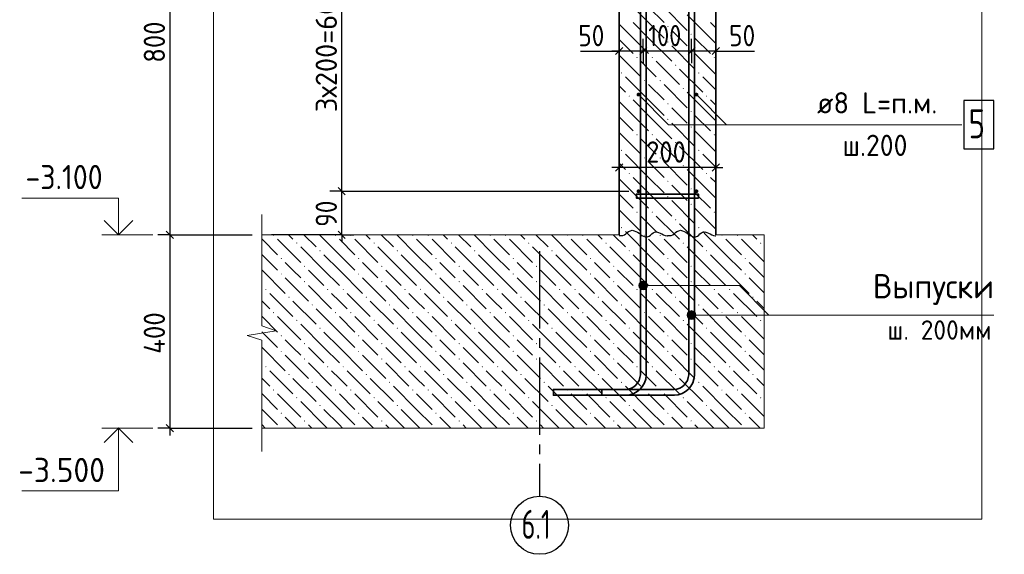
# Model space of a CAD drawing. Header units: millimetres. Extents: x 0 to 59400, y 0 to 42000.
# Tile 16 of 31: x 28270 to 38459, y 16965 to 22495. Entities that reach past the tile are written whole.
import ezdxf

# ---------------------------------------------------------------- set-up
doc = ezdxf.new("R2010")
doc.units = ezdxf.units.MM
doc.linetypes.add('______5', pattern=[1100, 800, -100, 100, -100])
for name, color, linetype, lineweight in [('Standard', 7, 'Continuous', 25), ('Выпуски арматуры Г-обр.', 52, 'Continuous', 25), ('ЖБ Стена верхний уровень', 7, 'Continuous', 35), ('Позиционная метка диаметр_ шаг', 7, 'Continuous', 13), ('Позиционная метка линия выноска', 7, 'Continuous', 13), ('Примечания', 7, 'Continuous', 13), ('Стена фоновая арматура У1', 7, 'Continuous', 18), ('Стена фоновая затяжка С-обр.', 52, 'Continuous', 25), ('Фоновоя арматура Х1', 52, 'Continuous', 25)]:
    doc.layers.add(name, color=color, linetype=linetype, lineweight=lineweight)
doc.layers.add('Оси', color=7, linetype='______5')
doc.layers.add('Размерная выноска', color=7, linetype='Continuous')
doc.styles.add('ISOCPEUR', font='txt')

msp = doc.modelspace()

# ---------------------------------------------------------------- hatches: boundary and pattern name
at = {"layer": 'ЖБ Стена верхний уровень', "linetype": 'Continuous', "lineweight": 18, "transparency": 33554687}
for points in [[(34971, 22424), (34978, 22431), (34984, 22424), (34978, 22418)], [(35211, 22344), (35218, 22351), (35224, 22344), (35218, 22338)], [(34971, 22264), (34978, 22271), (34984, 22264), (34978, 22258)], [(34651, 22104), (34658, 22111), (34664, 22104), (34658, 22098)], [(34811, 22104), (34818, 22111), (34824, 22104), (34818, 22098)], [(35211, 22184), (35218, 22191), (35224, 22184), (35218, 22178)], [(35451, 22104), (35458, 22111), (35464, 22104), (35458, 22098)], [(35051, 22024), (35058, 22031), (35064, 22024), (35058, 22018)], [(34491, 21944), (34498, 21951), (34504, 21944), (34498, 21938)], [(35291, 21944), (35298, 21951), (35304, 21944), (35298, 21938)], [(34731, 21864), (34738, 21871), (34744, 21864), (34738, 21858)], [(34891, 21864), (34898, 21871), (34904, 21864), (34898, 21858)], [(34571, 21704), (34578, 21711), (34584, 21704), (34578, 21698)], [(35131, 21784), (35138, 21791), (35144, 21784), (35138, 21778)], [(35371, 21704), (35378, 21711), (35384, 21704), (35378, 21698)], [(34971, 21624), (34978, 21631), (34984, 21624), (34978, 21618)], [(35211, 21544), (35218, 21551), (35224, 21544), (35218, 21538)], [(34971, 21464), (34978, 21471), (34984, 21464), (34978, 21458)], [(34651, 21304), (34658, 21311), (34664, 21304), (34658, 21298)], [(34811, 21304), (34818, 21311), (34824, 21304), (34818, 21298)], [(35211, 21384), (35218, 21391), (35224, 21384), (35218, 21378)], [(35451, 21304), (35458, 21311), (35464, 21304), (35458, 21298)], [(35051, 21224), (35058, 21231), (35064, 21224), (35058, 21218)], [(34491, 21144), (34498, 21151), (34504, 21144), (34498, 21138)], [(35291, 21144), (35298, 21151), (35304, 21144), (35298, 21138)], [(34731, 21064), (34738, 21071), (34744, 21064), (34738, 21058)], [(34891, 21064), (34898, 21071), (34904, 21064), (34898, 21058)], [(35131, 20984), (35138, 20991), (35144, 20984), (35138, 20978)], [(34571, 20904), (34578, 20911), (34584, 20904), (34578, 20898)], [(35371, 20904), (35378, 20911), (35384, 20904), (35378, 20898)], [(34971, 20824), (34978, 20831), (34984, 20824), (34978, 20818)], [(35211, 20744), (35218, 20751), (35224, 20744), (35218, 20738)], [(34971, 20664), (34978, 20671), (34984, 20664), (34978, 20658)], [(35211, 20584), (35218, 20591), (35224, 20584), (35218, 20578)], [(34651, 20504), (34658, 20511), (34664, 20504), (34658, 20498)], [(34811, 20504), (34818, 20511), (34824, 20504), (34818, 20498)], [(35451, 20504), (35458, 20511), (35464, 20504), (35458, 20498)], [(35051, 20424), (35058, 20431), (35064, 20424), (35058, 20418)], [(34491, 20344), (34498, 20351), (34504, 20344), (34498, 20338)], [(35291, 20344), (35298, 20351), (35304, 20344), (35298, 20338)], [(34737, 20270), (34738, 20271), (34739, 20270)], [(34897, 20270), (34898, 20271), (34899, 20270)]]:
    msp.add_hatch(color=7, dxfattribs=at).paths.add_polyline_path(points, flags=16)
at = {"layer": 'Позиционная метка линия выноска', "linetype": 'Continuous', "lineweight": 13, "transparency": 33554687}
for points in [[(34684, 19723), (34684, 19768), (34678, 19746)], [(34684, 19768), (34701, 19707), (34701, 19784)], [(34684, 19768), (34684, 19723), (34701, 19707)], [(34701, 19784), (34723, 19701), (34723, 19791)], [(34701, 19784), (34701, 19707), (34723, 19701)], [(34723, 19791), (34723, 19701), (34746, 19707)], [(34723, 19791), (34746, 19707), (34746, 19784)], [(34746, 19784), (34746, 19707), (34762, 19723)], [(34746, 19784), (34762, 19723), (34762, 19768)], [(34762, 19768), (34762, 19723), (34768, 19746)], [(35184, 19418), (35184, 19463), (35178, 19440)], [(35184, 19463), (35201, 19401), (35201, 19479)], [(35184, 19463), (35184, 19418), (35201, 19401)], [(35201, 19479), (35223, 19395), (35223, 19485)], [(35201, 19479), (35201, 19401), (35223, 19395)], [(35223, 19485), (35223, 19395), (35246, 19401)], [(35223, 19485), (35246, 19401), (35246, 19479)], [(35246, 19479), (35246, 19401), (35262, 19418)], [(35246, 19479), (35262, 19418), (35262, 19463)], [(35262, 19463), (35262, 19418), (35268, 19440)]]:
    msp.add_hatch(color=7, dxfattribs=at).paths.add_polyline_path(points)
at = {"layer": 'Стена фоновая арматура У1', "linetype": 'Continuous', "lineweight": 13, "transparency": 33554687}
for points in [[(34693, 21720), (34692, 21728), (34687, 21734), (34681, 21738), (34673, 21740), (34665, 21738), (34659, 21734), (34655, 21728), (34653, 21720), (34655, 21712), (34659, 21706), (34665, 21702), (34673, 21700), (34681, 21702), (34687, 21706), (34692, 21712)], [(35293, 21720), (35292, 21728), (35287, 21734), (35281, 21738), (35273, 21740), (35265, 21738), (35259, 21734), (35255, 21728), (35253, 21720), (35255, 21712), (35259, 21706), (35265, 21702), (35273, 21700), (35281, 21702), (35287, 21706), (35292, 21712)], [(34693, 20720), (34692, 20728), (34687, 20734), (34681, 20738), (34673, 20740), (34665, 20738), (34659, 20734), (34655, 20728), (34653, 20720), (34655, 20712), (34659, 20706), (34665, 20702), (34673, 20700), (34681, 20702), (34687, 20706), (34692, 20712)], [(35293, 20720), (35292, 20728), (35287, 20734), (35281, 20738), (35273, 20740), (35265, 20738), (35259, 20734), (35255, 20728), (35253, 20720), (35255, 20712), (35259, 20706), (35265, 20702), (35273, 20700), (35281, 20702), (35287, 20706), (35292, 20712)]]:
    msp.add_hatch(color=7, dxfattribs=at).paths.add_polyline_path(points)
at = {"layer": 'Фоновоя арматура Х1', "linetype": 'Continuous', "lineweight": 18, "transparency": 33554687}
for points in [[(30891, 20264), (30897, 20270), (30899, 20270), (30904, 20264), (30898, 20258)], [(31131, 20184), (31138, 20191), (31144, 20184), (31138, 20178)], [(31531, 20264), (31537, 20270), (31539, 20270), (31544, 20264), (31538, 20258)], [(31691, 20264), (31697, 20270), (31699, 20270), (31704, 20264), (31698, 20258)], [(31931, 20184), (31938, 20191), (31944, 20184), (31938, 20178)], [(32331, 20264), (32337, 20270), (32339, 20270), (32344, 20264), (32338, 20258)], [(32491, 20264), (32497, 20270), (32499, 20270), (32504, 20264), (32498, 20258)], [(32731, 20184), (32738, 20191), (32744, 20184), (32738, 20178)], [(33131, 20264), (33137, 20270), (33139, 20270), (33144, 20264), (33138, 20258)], [(33291, 20264), (33297, 20270), (33299, 20270), (33304, 20264), (33298, 20258)], [(33531, 20184), (33538, 20191), (33544, 20184), (33538, 20178)], [(33931, 20264), (33937, 20270), (33939, 20270), (33944, 20264), (33938, 20258)], [(34091, 20264), (34097, 20270), (34099, 20270), (34104, 20264), (34098, 20258)], [(34331, 20184), (34338, 20191), (34344, 20184), (34338, 20178)], [(34731, 20264), (34737, 20270), (34739, 20270), (34744, 20264), (34738, 20258)], [(34891, 20264), (34897, 20270), (34899, 20270), (34904, 20264), (34898, 20258)], [(35131, 20184), (35138, 20191), (35144, 20184), (35138, 20178)], [(35531, 20264), (35537, 20270), (35539, 20270), (35544, 20264), (35538, 20258)], [(35691, 20264), (35697, 20270), (35699, 20270), (35704, 20264), (35698, 20258)], [(35931, 20184), (35938, 20191), (35944, 20184), (35938, 20178)], [(31371, 20104), (31378, 20111), (31384, 20104), (31378, 20098)], [(32171, 20104), (32178, 20111), (32184, 20104), (32178, 20098)], [(32971, 20104), (32978, 20111), (32984, 20104), (32978, 20098)], [(33771, 20104), (33778, 20111), (33784, 20104), (33778, 20098)], [(34571, 20104), (34578, 20111), (34584, 20104), (34578, 20098)], [(35371, 20104), (35378, 20111), (35384, 20104), (35378, 20098)], [(30971, 20024), (30978, 20031), (30984, 20024), (30978, 20018)], [(31771, 20024), (31778, 20031), (31784, 20024), (31778, 20018)], [(32571, 20024), (32578, 20031), (32584, 20024), (32578, 20018)], [(33371, 20024), (33378, 20031), (33384, 20024), (33378, 20018)], [(34171, 20024), (34178, 20031), (34184, 20024), (34178, 20018)], [(34971, 20024), (34978, 20031), (34984, 20024), (34978, 20018)], [(35771, 20024), (35778, 20031), (35784, 20024), (35778, 20018)], [(30971, 19864), (30978, 19871), (30984, 19864), (30978, 19858)], [(31211, 19944), (31218, 19951), (31224, 19944), (31218, 19938)], [(31771, 19864), (31778, 19871), (31784, 19864), (31778, 19858)], [(32011, 19944), (32018, 19951), (32024, 19944), (32018, 19938)], [(32571, 19864), (32578, 19871), (32584, 19864), (32578, 19858)], [(32811, 19944), (32818, 19951), (32824, 19944), (32818, 19938)], [(33371, 19864), (33378, 19871), (33384, 19864), (33378, 19858)], [(33611, 19944), (33618, 19951), (33624, 19944), (33618, 19938)], [(34171, 19864), (34178, 19871), (34184, 19864), (34178, 19858)], [(34411, 19944), (34418, 19951), (34424, 19944), (34418, 19938)], [(34971, 19864), (34978, 19871), (34984, 19864), (34978, 19858)], [(35211, 19944), (35218, 19951), (35224, 19944), (35218, 19938)], [(35771, 19864), (35778, 19871), (35784, 19864), (35778, 19858)], [(31211, 19784), (31218, 19791), (31224, 19784), (31218, 19778)], [(32011, 19784), (32018, 19791), (32024, 19784), (32018, 19778)], [(32811, 19784), (32818, 19791), (32824, 19784), (32818, 19778)], [(33611, 19784), (33618, 19791), (33624, 19784), (33618, 19778)], [(34411, 19784), (34418, 19791), (34424, 19784), (34418, 19778)], [(35211, 19784), (35218, 19791), (35224, 19784), (35218, 19778)], [(30811, 19704), (30818, 19711), (30824, 19704), (30818, 19698)], [(31451, 19704), (31458, 19711), (31464, 19704), (31458, 19698)], [(31611, 19704), (31618, 19711), (31624, 19704), (31618, 19698)], [(32251, 19704), (32258, 19711), (32264, 19704), (32258, 19698)], [(32411, 19704), (32418, 19711), (32424, 19704), (32418, 19698)], [(33051, 19704), (33058, 19711), (33064, 19704), (33058, 19698)], [(33211, 19704), (33218, 19711), (33224, 19704), (33218, 19698)], [(33851, 19704), (33858, 19711), (33864, 19704), (33858, 19698)], [(34011, 19704), (34018, 19711), (34024, 19704), (34018, 19698)], [(34651, 19704), (34658, 19711), (34664, 19704), (34658, 19698)], [(34811, 19704), (34818, 19711), (34824, 19704), (34818, 19698)], [(35451, 19704), (35458, 19711), (35464, 19704), (35458, 19698)], [(35611, 19704), (35618, 19711), (35624, 19704), (35618, 19698)], [(31051, 19624), (31058, 19631), (31064, 19624), (31058, 19618)], [(31851, 19624), (31858, 19631), (31864, 19624), (31858, 19618)], [(32651, 19624), (32658, 19631), (32664, 19624), (32658, 19618)], [(33451, 19624), (33458, 19631), (33464, 19624), (33458, 19618)], [(34251, 19624), (34258, 19631), (34264, 19624), (34258, 19618)], [(35051, 19624), (35058, 19631), (35064, 19624), (35058, 19618)], [(35851, 19624), (35858, 19631), (35864, 19624), (35858, 19618)], [(30891, 19464), (30898, 19471), (30904, 19464), (30898, 19458)], [(31291, 19544), (31298, 19551), (31304, 19544), (31298, 19538)], [(31531, 19464), (31538, 19471), (31544, 19464), (31538, 19458)], [(31691, 19464), (31698, 19471), (31704, 19464), (31698, 19458)], [(32091, 19544), (32098, 19551), (32104, 19544), (32098, 19538)], [(32331, 19464), (32338, 19471), (32344, 19464), (32338, 19458)], [(32491, 19464), (32498, 19471), (32504, 19464), (32498, 19458)], [(32891, 19544), (32898, 19551), (32904, 19544), (32898, 19538)], [(33131, 19464), (33138, 19471), (33144, 19464), (33138, 19458)], [(33291, 19464), (33298, 19471), (33304, 19464), (33298, 19458)], [(33691, 19544), (33698, 19551), (33704, 19544), (33698, 19538)], [(33931, 19464), (33938, 19471), (33944, 19464), (33938, 19458)], [(34091, 19464), (34098, 19471), (34104, 19464), (34098, 19458)], [(34491, 19544), (34498, 19551), (34504, 19544), (34498, 19538)], [(34731, 19464), (34738, 19471), (34744, 19464), (34738, 19458)], [(34891, 19464), (34898, 19471), (34904, 19464), (34898, 19458)], [(35291, 19544), (35298, 19551), (35304, 19544), (35298, 19538)], [(35531, 19464), (35538, 19471), (35544, 19464), (35538, 19458)], [(35691, 19464), (35698, 19471), (35704, 19464), (35698, 19458)], [(31131, 19384), (31138, 19391), (31144, 19384), (31138, 19378)], [(31931, 19384), (31938, 19391), (31944, 19384), (31938, 19378)], [(32731, 19384), (32738, 19391), (32744, 19384), (32738, 19378)], [(33531, 19384), (33538, 19391), (33544, 19384), (33538, 19378)], [(34331, 19384), (34338, 19391), (34344, 19384), (34338, 19378)], [(35131, 19384), (35138, 19391), (35144, 19384), (35138, 19378)], [(35931, 19384), (35938, 19391), (35944, 19384), (35938, 19378)], [(31371, 19304), (31378, 19311), (31384, 19304), (31378, 19298)], [(32171, 19304), (32178, 19311), (32184, 19304), (32178, 19298)], [(32971, 19304), (32978, 19311), (32984, 19304), (32978, 19298)], [(33771, 19304), (33778, 19311), (33784, 19304), (33778, 19298)], [(34571, 19304), (34578, 19311), (34584, 19304), (34578, 19298)], [(35371, 19304), (35378, 19311), (35384, 19304), (35378, 19298)], [(30971, 19224), (30978, 19231), (30984, 19224), (30978, 19218)], [(31771, 19224), (31778, 19231), (31784, 19224), (31778, 19218)], [(32571, 19224), (32578, 19231), (32584, 19224), (32578, 19218)], [(33371, 19224), (33378, 19231), (33384, 19224), (33378, 19218)], [(34171, 19224), (34178, 19231), (34184, 19224), (34178, 19218)], [(34971, 19224), (34978, 19231), (34984, 19224), (34978, 19218)], [(35771, 19224), (35778, 19231), (35784, 19224), (35778, 19218)], [(30971, 19064), (30978, 19071), (30984, 19064), (30978, 19058)], [(31211, 19144), (31218, 19151), (31224, 19144), (31218, 19138)], [(31771, 19064), (31778, 19071), (31784, 19064), (31778, 19058)], [(32011, 19144), (32018, 19151), (32024, 19144), (32018, 19138)], [(32571, 19064), (32578, 19071), (32584, 19064), (32578, 19058)], [(32811, 19144), (32818, 19151), (32824, 19144), (32818, 19138)], [(33371, 19064), (33378, 19071), (33384, 19064), (33378, 19058)], [(33611, 19144), (33618, 19151), (33624, 19144), (33618, 19138)], [(34171, 19064), (34178, 19071), (34184, 19064), (34178, 19058)], [(34411, 19144), (34418, 19151), (34424, 19144), (34418, 19138)], [(34971, 19064), (34978, 19071), (34984, 19064), (34978, 19058)], [(35211, 19144), (35218, 19151), (35224, 19144), (35218, 19138)], [(35771, 19064), (35778, 19071), (35784, 19064), (35778, 19058)], [(31211, 18984), (31218, 18991), (31224, 18984), (31218, 18978)], [(32011, 18984), (32018, 18991), (32024, 18984), (32018, 18978)], [(32811, 18984), (32818, 18991), (32824, 18984), (32818, 18978)], [(33611, 18984), (33618, 18991), (33624, 18984), (33618, 18978)], [(34411, 18984), (34418, 18991), (34424, 18984), (34418, 18978)], [(35211, 18984), (35218, 18991), (35224, 18984), (35218, 18978)], [(30811, 18904), (30818, 18911), (30824, 18904), (30818, 18898)], [(31451, 18904), (31458, 18911), (31464, 18904), (31458, 18898)], [(31611, 18904), (31618, 18911), (31624, 18904), (31618, 18898)], [(32251, 18904), (32258, 18911), (32264, 18904), (32258, 18898)], [(32411, 18904), (32418, 18911), (32424, 18904), (32418, 18898)], [(33051, 18904), (33058, 18911), (33064, 18904), (33058, 18898)], [(33211, 18904), (33218, 18911), (33224, 18904), (33218, 18898)], [(33851, 18904), (33858, 18911), (33864, 18904), (33858, 18898)], [(34011, 18904), (34018, 18911), (34024, 18904), (34018, 18898)], [(34651, 18904), (34658, 18911), (34664, 18904), (34658, 18898)], [(34811, 18904), (34818, 18911), (34824, 18904), (34818, 18898)], [(35451, 18904), (35458, 18911), (35464, 18904), (35458, 18898)], [(35611, 18904), (35618, 18911), (35624, 18904), (35618, 18898)], [(31051, 18824), (31058, 18831), (31064, 18824), (31058, 18818)], [(31291, 18744), (31298, 18751), (31304, 18744), (31298, 18738)], [(31851, 18824), (31858, 18831), (31864, 18824), (31858, 18818)], [(32091, 18744), (32098, 18751), (32104, 18744), (32098, 18738)], [(32651, 18824), (32658, 18831), (32664, 18824), (32658, 18818)], [(32891, 18744), (32898, 18751), (32904, 18744), (32898, 18738)], [(33451, 18824), (33458, 18831), (33464, 18824), (33458, 18818)], [(33691, 18744), (33698, 18751), (33704, 18744), (33698, 18738)], [(34251, 18824), (34258, 18831), (34264, 18824), (34258, 18818)], [(34491, 18744), (34498, 18751), (34504, 18744), (34498, 18738)], [(35051, 18824), (35058, 18831), (35064, 18824), (35058, 18818)], [(35291, 18744), (35298, 18751), (35304, 18744), (35298, 18738)], [(35851, 18824), (35858, 18831), (35864, 18824), (35858, 18818)], [(30891, 18664), (30898, 18671), (30904, 18664), (30898, 18658)], [(31531, 18664), (31538, 18671), (31544, 18664), (31538, 18658)], [(31691, 18664), (31698, 18671), (31704, 18664), (31698, 18658)], [(32331, 18664), (32338, 18671), (32344, 18664), (32338, 18658)], [(32491, 18664), (32498, 18671), (32504, 18664), (32498, 18658)], [(33131, 18664), (33138, 18671), (33144, 18664), (33138, 18658)], [(33291, 18664), (33298, 18671), (33304, 18664), (33298, 18658)], [(33931, 18664), (33938, 18671), (33944, 18664), (33938, 18658)], [(34091, 18664), (34098, 18671), (34104, 18664), (34098, 18658)], [(34731, 18664), (34738, 18671), (34744, 18664), (34738, 18658)], [(34891, 18664), (34898, 18671), (34904, 18664), (34898, 18658)], [(35531, 18664), (35538, 18671), (35544, 18664), (35538, 18658)], [(35691, 18664), (35698, 18671), (35704, 18664), (35698, 18658)], [(31131, 18584), (31138, 18591), (31144, 18584), (31138, 18578)], [(31931, 18584), (31938, 18591), (31944, 18584), (31938, 18578)], [(32731, 18584), (32738, 18591), (32744, 18584), (32738, 18578)], [(33531, 18584), (33538, 18591), (33544, 18584), (33538, 18578)], [(34331, 18584), (34338, 18591), (34344, 18584), (34338, 18578)], [(35131, 18584), (35138, 18591), (35144, 18584), (35138, 18578)], [(35931, 18584), (35938, 18591), (35944, 18584), (35938, 18578)], [(31371, 18504), (31378, 18511), (31384, 18504), (31378, 18498)], [(32171, 18504), (32178, 18511), (32184, 18504), (32178, 18498)], [(32971, 18504), (32978, 18511), (32984, 18504), (32978, 18498)], [(33771, 18504), (33778, 18511), (33784, 18504), (33778, 18498)], [(34571, 18504), (34578, 18511), (34584, 18504), (34578, 18498)], [(35371, 18504), (35378, 18511), (35384, 18504), (35378, 18498)], [(30971, 18424), (30978, 18431), (30984, 18424), (30978, 18418)], [(31211, 18344), (31218, 18351), (31224, 18344), (31218, 18338)], [(31771, 18424), (31778, 18431), (31784, 18424), (31778, 18418)], [(32011, 18344), (32018, 18351), (32024, 18344), (32018, 18338)], [(32571, 18424), (32578, 18431), (32584, 18424), (32578, 18418)], [(32811, 18344), (32818, 18351), (32824, 18344), (32818, 18338)], [(33371, 18424), (33378, 18431), (33384, 18424), (33378, 18418)], [(33611, 18344), (33618, 18351), (33624, 18344), (33618, 18338)], [(34171, 18424), (34178, 18431), (34184, 18424), (34178, 18418)], [(34411, 18344), (34418, 18351), (34424, 18344), (34418, 18338)], [(34971, 18424), (34978, 18431), (34984, 18424), (34978, 18418)], [(35211, 18344), (35218, 18351), (35224, 18344), (35218, 18338)], [(35771, 18424), (35778, 18431), (35784, 18424), (35778, 18418)], [(30977, 18270), (30978, 18271), (30979, 18270)], [(31777, 18270), (31778, 18271), (31779, 18270)], [(32577, 18270), (32578, 18271), (32579, 18270)], [(33377, 18270), (33378, 18271), (33379, 18270)], [(34177, 18270), (34178, 18271), (34179, 18270)], [(34977, 18270), (34978, 18271), (34979, 18270)], [(35777, 18270), (35778, 18271), (35779, 18270)]]:
    msp.add_hatch(color=7, dxfattribs=at).paths.add_polyline_path(points, flags=16)

# ---------------------------------------------------------------- linework, layer by layer
at = {"layer": 'Standard', "color": 7, "linetype": 'Continuous', "lineweight": -3, "transparency": 33554687}
for p, q in [((29824, 24270), (29824, 20270)), ((31603, 20720), (31603, 23720)), ((34473, 22170), (34473, 22295)), ((34723, 22170), (34723, 22295)), ((35223, 22170), (35223, 22295)), ((35473, 22170), (35473, 22295)), ((34473, 22170), (34398, 22170)), ((34473, 22170), (34473, 22045)), ((34473, 22170), (34473, 22170)), ((34723, 22170), (34473, 22170)), ((34723, 22170), (34723, 22045)), ((34723, 22170), (34723, 22170)), ((35223, 22170), (34723, 22170)), ((35223, 22170), (35223, 22045)), ((35223, 22170), (35223, 22170)), ((35473, 22170), (35223, 22170)), ((35473, 22170), (35473, 22045)), ((35473, 22170), (35473, 22170)), ((35473, 22170), (35548, 22170)), ((34473, 20966), (34473, 21091)), ((35473, 20966), (35473, 21091)), ((34473, 20966), (34398, 20966)), ((34473, 20966), (34473, 20841)), ((34473, 20966), (34473, 20966)), ((35473, 20966), (34473, 20966)), ((35473, 20966), (35473, 20841)), ((35473, 20966), (35473, 20966)), ((35473, 20966), (35548, 20966)), ((31603, 20720), (31478, 20720)), ((31603, 20720), (31728, 20720)), ((31603, 20270), (31603, 20720)), ((29824, 20270), (29699, 20270)), ((29824, 20270), (29949, 20270)), ((29824, 20270), (30675, 20270)), ((29824, 20270), (29824, 18270)), ((31603, 20270), (30875, 20270)), ((31603, 20270), (31478, 20270)), ((31603, 20270), (31728, 20270)), ((31603, 20270), (31603, 20195)), ((29824, 18270), (29699, 18270)), ((29824, 18270), (29949, 18270)), ((29824, 18270), (30675, 18270)), ((29824, 18270), (29824, 18195))]:
    msp.add_line(p, q, dxfattribs=at)
at = {"layer": 'Standard', "color": 7, "linetype": 'Continuous', "lineweight": 25, "transparency": 33554687}
for p, q in [((34511, 22207), (34436, 22133)), ((34761, 22207), (34686, 22133)), ((35261, 22207), (35186, 22133)), ((35511, 22207), (35436, 22133)), ((34511, 21004), (34436, 20929)), ((35511, 21004), (35436, 20929)), ((31640, 20683), (31565, 20758)), ((29786, 20307), (29861, 20233)), ((31640, 20233), (31565, 20307)), ((29786, 18307), (29861, 18233))]:
    msp.add_line(p, q, dxfattribs=at)
at = {"layer": 'Standard', "color": 7, "linetype": 'Continuous', "lineweight": 13, "transparency": 33554687}
for p, q in [((29649, 20270), (29119, 20270)), ((29649, 18270), (29119, 18270))]:
    msp.add_line(p, q, dxfattribs=at)
at = {"layer": 'Standard', "color": 254, "linetype": 'Continuous', "lineweight": 13, "true_color": 0xc4c4ff, "transparency": 33554687}
msp.add_lwpolyline([(30275, 17328), (38225, 17328), (38225, 28124), (30275, 28124), (30275, 17328)], dxfattribs=at)
at = {"layer": 'Standard', "color": 7, "linetype": 'Continuous', "lineweight": -3, "transparency": 33554687}
msp.add_lwpolyline([(31603, 20720), (32749, 20720), (32749, 20720), (34573, 20720)], dxfattribs=at)
at = {"layer": 'Standard', "color": 7, "linetype": 'Continuous', "lineweight": 13, "transparency": 33554687}
for points in [[(29293, 20270), (29293, 20650), (28293, 20650)], [(29293, 18270), (29293, 17620), (28293, 17620)]]:
    msp.add_lwpolyline(points, dxfattribs=at)
at = {"layer": 'Standard', "color": 7, "linetype": 'Continuous', "lineweight": 35, "transparency": 33554687}
for points in [[(29441, 20418), (29293, 20270), (29144, 20418)], [(29441, 18122), (29293, 18270), (29144, 18122)]]:
    msp.add_lwpolyline(points, dxfattribs=at)
at = {"layer": 'Выпуски арматуры Г-обр.', "color": 7, "linetype": 'Continuous', "lineweight": 35, "transparency": 33554687}
for points in [[(34753, 26770), (34753, 18816), (34748, 18778), (34735, 18739), (34715, 18703), (34690, 18673), (34660, 18648), (34624, 18628), (34585, 18615), (34547, 18610), (33793, 18610), (33793, 18670), (34543, 18670), (34571, 18674), (34600, 18683), (34626, 18698), (34647, 18716), (34665, 18737), (34680, 18763), (34689, 18792), (34693, 18820), (34693, 26770), (34753, 26770)], [(35253, 26770), (35253, 18816), (35248, 18778), (35235, 18739), (35215, 18703), (35190, 18673), (35160, 18648), (35124, 18628), (35085, 18615), (35047, 18610), (34293, 18610), (34293, 18670), (35043, 18670), (35071, 18674), (35100, 18683), (35126, 18698), (35147, 18716), (35165, 18737), (35180, 18763), (35189, 18792), (35193, 18820), (35193, 26770), (35253, 26770)]]:
    msp.add_lwpolyline(points, dxfattribs=at)
at = {"layer": 'ЖБ Стена верхний уровень', "color": 7, "linetype": 'Continuous', "lineweight": 35, "transparency": 33554687}
for p, q in [((34473, 24270), (34473, 20270)), ((35473, 20270), (35473, 24270))]:
    msp.add_line(p, q, dxfattribs=at)
at = {"layer": 'ЖБ Стена верхний уровень', "color": 9, "linetype": 'Continuous', "lineweight": 18, "true_color": 0xc7c7c7, "transparency": 33554687}
for p, q in [((34778, 22464), (34538, 22704)), ((34778, 22624), (34938, 22464)), ((34938, 22624), (35178, 22384)), ((35418, 22304), (35178, 22544)), ((34618, 22304), (34473, 22449)), ((34618, 22464), (34778, 22304)), ((34778, 22464), (34938, 22304)), ((35418, 22464), (35473, 22409)), ((35098, 22304), (35018, 22384)), ((34473, 22289), (34618, 22144)), ((34618, 22304), (34778, 22144)), ((34778, 22304), (35018, 22064)), ((35018, 22224), (35258, 21984)), ((35178, 22224), (35098, 22304)), ((35258, 22304), (35418, 22144)), ((35418, 22304), (35473, 22249)), ((34473, 22129), (34698, 21904)), ((35258, 22144), (35473, 21929)), ((34778, 21984), (34698, 22064)), ((34858, 22064), (35098, 21824)), ((34858, 21904), (34778, 21984)), ((35098, 21984), (35338, 21744)), ((34473, 21809), (34538, 21744)), ((34778, 21664), (34538, 21904)), ((34778, 21824), (34938, 21664)), ((34938, 21824), (35178, 21584)), ((35473, 21769), (35338, 21904)), ((35418, 21504), (35178, 21744)), ((34618, 21504), (34473, 21649)), ((34618, 21664), (34778, 21504)), ((34778, 21664), (34938, 21504)), ((35418, 21664), (35473, 21609)), ((34618, 21504), (34778, 21344)), ((34778, 21504), (35018, 21264)), ((35098, 21504), (35018, 21584)), ((35178, 21424), (35098, 21504)), ((35258, 21504), (35418, 21344)), ((35418, 21504), (35473, 21449)), ((34473, 21489), (34618, 21344)), ((35018, 21424), (35258, 21184)), ((34473, 21329), (34698, 21104)), ((35258, 21344), (35473, 21129)), ((34778, 21184), (34698, 21264)), ((34858, 21264), (35098, 21024)), ((34778, 20864), (34538, 21104)), ((34858, 21104), (34778, 21184)), ((35098, 21184), (35338, 20944)), ((35473, 20969), (35338, 21104)), ((34473, 21009), (34538, 20944)), ((34778, 21024), (34938, 20864)), ((34938, 21024), (35178, 20784)), ((35418, 20704), (35178, 20944)), ((34618, 20704), (34473, 20849)), ((34618, 20864), (34778, 20704)), ((34778, 20864), (34938, 20704)), ((35418, 20864), (35473, 20809)), ((34473, 20689), (34618, 20544)), ((34618, 20704), (34778, 20544)), ((34778, 20704), (35018, 20464)), ((35098, 20704), (35018, 20784)), ((35178, 20624), (35098, 20704)), ((35258, 20704), (35418, 20544)), ((35418, 20704), (35473, 20649)), ((35018, 20624), (35258, 20384)), ((34473, 20529), (34698, 20304)), ((35258, 20544), (35473, 20329)), ((34778, 20384), (34698, 20464)), ((34858, 20304), (34778, 20384)), ((34858, 20464), (35052, 20270)), ((35098, 20384), (35212, 20270)), ((34572, 20270), (34538, 20304)), ((35372, 20270), (35338, 20304))]:
    msp.add_line(p, q, dxfattribs=at)
at = {"layer": 'Оси', "color": 8, "linetype": '______5', "lineweight": -3, "transparency": 33554687}
msp.add_line((33650, 20100), (33650, 17565), dxfattribs=at)
at = {"layer": 'Оси', "color": 7, "linetype": 'Continuous', "lineweight": -3, "transparency": 33554687}
msp.add_circle((33650, 17265), 300, dxfattribs=at)
at = {"layer": 'Позиционная метка линия выноска', "color": 7, "linetype": 'Continuous', "lineweight": 13, "transparency": 33554687}
for p, q in [((34723, 19791), (34723, 19791)), ((34678, 19746), (34678, 19746)), ((34723, 19701), (34723, 19701)), ((34768, 19746), (34768, 19746)), ((35223, 19485), (35223, 19485)), ((35178, 19440), (35178, 19440)), ((35223, 19395), (35223, 19395)), ((35268, 19440), (35268, 19440))]:
    msp.add_line(p, q, dxfattribs=at)
for points in [[(38019, 21408), (34985, 21408), (34673, 21720)], [(37789, 21408), (35585, 21408), (35273, 21720)], [(34723, 19746), (35718, 19746), (36023, 19440)], [(35223, 19440), (35764, 19440), (38349, 19440)]]:
    msp.add_lwpolyline(points, dxfattribs=at)
for centre in [(34723, 19746), (35223, 19440)]:
    msp.add_circle(centre, 45, dxfattribs=at)
at = {"layer": 'Примечания', "color": 7, "linetype": 'Continuous', "lineweight": 13, "transparency": 33554687}
for p, q in [((30775, 20479), (30775, 19327)), ((30925, 19278), (30625, 19229)), ((30775, 19327), (30925, 19278)), ((30625, 19229), (30775, 19180)), ((30775, 19180), (30775, 18029)), ((30775, 18029), (30775, 18029))]:
    msp.add_line(p, q, dxfattribs=at)
at = {"layer": 'Примечания', "color": 7, "linetype": 'Continuous', "lineweight": 25, "transparency": 33554687}
msp.add_line((35473, 20261), (35473, 20261), dxfattribs=at)
for points in [[(34473, 20261), (34492, 20261), (34512, 20264), (34530, 20270), (34544, 20281), (34557, 20294), (34571, 20305), (34590, 20312), (34609, 20316), (34629, 20311), (34647, 20304), (34664, 20296), (34679, 20286), (34693, 20274), (34707, 20263), (34724, 20254), (34743, 20249), (34763, 20250), (34783, 20255), (34797, 20266), (34810, 20278), (34824, 20289), (34841, 20298), (34861, 20300), (34881, 20295), (34898, 20288), (34915, 20279), (34933, 20271), (34950, 20263), (34969, 20259), (34973, 20258)], [(34973, 20261), (34992, 20261), (35012, 20264), (35030, 20270), (35044, 20281), (35057, 20294), (35071, 20305), (35090, 20312), (35109, 20316), (35129, 20311), (35147, 20304), (35164, 20296), (35179, 20286), (35193, 20274), (35207, 20263), (35224, 20254), (35243, 20249), (35263, 20250), (35283, 20255), (35297, 20266), (35310, 20278), (35324, 20289), (35341, 20298), (35361, 20300), (35381, 20295), (35398, 20288), (35415, 20279), (35433, 20271), (35450, 20263), (35469, 20259), (35473, 20258)]]:
    msp.add_lwpolyline(points, dxfattribs=at)
at = {"layer": 'Размерная выноска', "color": 7, "linetype": 'Continuous', "lineweight": -3, "transparency": 33554687}
for p, q in [((34073, 22170), (34473, 22170)), ((35473, 22170), (35873, 22170))]:
    msp.add_line(p, q, dxfattribs=at)
at = {"layer": 'Стена фоновая арматура У1', "color": 7, "linetype": 'Continuous', "lineweight": 25, "transparency": 33554687}
msp.add_lwpolyline([(38039, 21158), (38349, 21158), (38349, 21658), (38039, 21658), (38039, 21158)], dxfattribs=at)
at = {"layer": 'Стена фоновая затяжка С-обр.', "color": 7, "linetype": 'Continuous', "lineweight": 35, "transparency": 33554687}
msp.add_lwpolyline([(35293, 20650), (34653, 20650), (34653, 20690), (35293, 20690), (35293, 20650)], dxfattribs=at)
at = {"layer": 'Фоновоя арматура Х1', "color": 7, "linetype": 'Continuous', "lineweight": 13, "transparency": 33554687}
for p, q in [((34473, 20270), (30775, 20270)), ((35973, 20270), (35473, 20270)), ((35973, 18270), (35973, 20270)), ((30775, 18270), (35973, 18270))]:
    msp.add_line(p, q, dxfattribs=at)
at = {"layer": 'Фоновоя арматура Х1', "color": 252, "linetype": 'Continuous', "lineweight": 18, "true_color": 0x8f8f8f, "transparency": 33554687}
for p, q in [((30778, 20224), (30938, 20064)), ((30938, 20224), (31178, 19984)), ((31052, 20270), (31098, 20224)), ((31212, 20270), (31338, 20144)), ((31578, 20064), (31372, 20270)), ((31578, 20224), (31738, 20064)), ((31738, 20224), (31978, 19984)), ((31852, 20270), (31898, 20224)), ((32012, 20270), (32138, 20144)), ((32378, 20064), (32172, 20270)), ((32378, 20224), (32538, 20064)), ((32538, 20224), (32778, 19984)), ((32652, 20270), (32698, 20224)), ((32812, 20270), (32938, 20144)), ((33178, 20064), (32972, 20270)), ((33178, 20224), (33338, 20064)), ((33338, 20224), (33578, 19984)), ((33452, 20270), (33498, 20224)), ((33612, 20270), (33738, 20144)), ((33978, 20064), (33772, 20270)), ((33978, 20224), (34138, 20064)), ((34138, 20224), (34378, 19984)), ((34252, 20270), (34298, 20224)), ((34412, 20270), (34538, 20144)), ((34778, 20064), (34572, 20270)), ((34778, 20224), (34938, 20064)), ((34938, 20224), (35178, 19984)), ((35052, 20270), (35098, 20224)), ((35212, 20270), (35338, 20144)), ((35578, 20064), (35372, 20270)), ((35578, 20224), (35738, 20064)), ((35738, 20224), (35973, 19989)), ((35852, 20270), (35898, 20224)), ((31418, 19904), (31178, 20144)), ((32218, 19904), (31978, 20144)), ((33018, 19904), (32778, 20144)), ((33818, 19904), (33578, 20144)), ((34618, 19904), (34378, 20144)), ((35418, 19904), (35178, 20144)), ((30778, 20064), (30775, 20067)), ((30778, 20064), (30938, 19904)), ((31098, 19904), (31018, 19984)), ((31418, 20064), (31578, 19904)), ((31578, 20064), (31738, 19904)), ((31898, 19904), (31818, 19984)), ((32218, 20064), (32378, 19904)), ((32378, 20064), (32538, 19904)), ((32698, 19904), (32618, 19984)), ((33018, 20064), (33178, 19904)), ((33178, 20064), (33338, 19904)), ((33498, 19904), (33418, 19984)), ((33818, 20064), (33978, 19904)), ((33978, 20064), (34138, 19904)), ((34298, 19904), (34218, 19984)), ((34618, 20064), (34778, 19904)), ((34778, 20064), (34938, 19904)), ((35098, 19904), (35018, 19984)), ((35418, 20064), (35578, 19904)), ((35578, 20064), (35738, 19904)), ((35898, 19904), (35818, 19984)), ((30775, 19907), (30778, 19904)), ((30778, 19904), (31018, 19664)), ((31178, 19824), (31098, 19904)), ((31258, 19904), (31418, 19744)), ((31418, 19904), (31578, 19744)), ((31578, 19904), (31818, 19664)), ((31978, 19824), (31898, 19904)), ((32058, 19904), (32218, 19744)), ((32218, 19904), (32378, 19744)), ((32378, 19904), (32618, 19664)), ((32778, 19824), (32698, 19904)), ((32858, 19904), (33018, 19744)), ((33018, 19904), (33178, 19744)), ((33178, 19904), (33418, 19664)), ((33578, 19824), (33498, 19904)), ((33658, 19904), (33818, 19744)), ((33818, 19904), (33978, 19744)), ((33978, 19904), (34218, 19664)), ((34378, 19824), (34298, 19904)), ((34458, 19904), (34618, 19744)), ((34618, 19904), (34778, 19744)), ((34778, 19904), (35018, 19664)), ((35178, 19824), (35098, 19904)), ((35258, 19904), (35418, 19744)), ((35418, 19904), (35578, 19744)), ((35578, 19904), (35818, 19664)), ((35973, 19829), (35898, 19904)), ((31018, 19824), (31258, 19584)), ((31818, 19824), (32058, 19584)), ((32618, 19824), (32858, 19584)), ((33418, 19824), (33658, 19584)), ((34218, 19824), (34458, 19584)), ((35018, 19824), (35258, 19584)), ((35818, 19824), (35973, 19669)), ((30775, 19747), (30778, 19744)), ((30858, 19664), (31098, 19424)), ((31258, 19744), (31498, 19504)), ((31578, 19584), (31498, 19664)), ((31658, 19664), (31898, 19424)), ((32058, 19744), (32298, 19504)), ((32378, 19584), (32298, 19664)), ((32458, 19664), (32698, 19424)), ((32858, 19744), (33098, 19504)), ((33178, 19584), (33098, 19664)), ((33258, 19664), (33498, 19424)), ((33658, 19744), (33898, 19504)), ((33978, 19584), (33898, 19664)), ((34058, 19664), (34298, 19424)), ((34458, 19744), (34698, 19504)), ((34778, 19584), (34698, 19664)), ((34858, 19664), (35098, 19424)), ((35258, 19744), (35498, 19504)), ((35578, 19584), (35498, 19664)), ((35658, 19664), (35898, 19424)), ((30778, 19584), (30775, 19587)), ((30858, 19504), (30778, 19584)), ((31098, 19584), (31338, 19344)), ((31658, 19504), (31578, 19584)), ((31898, 19584), (32138, 19344)), ((32458, 19504), (32378, 19584)), ((32698, 19584), (32938, 19344)), ((33258, 19504), (33178, 19584)), ((33498, 19584), (33738, 19344)), ((34058, 19504), (33978, 19584)), ((34298, 19584), (34538, 19344)), ((34858, 19504), (34778, 19584)), ((35098, 19584), (35338, 19344)), ((35658, 19504), (35578, 19584)), ((35898, 19584), (35973, 19509)), ((31578, 19264), (31338, 19504)), ((32378, 19264), (32138, 19504)), ((33178, 19264), (32938, 19504)), ((33978, 19264), (33738, 19504)), ((34778, 19264), (34538, 19504)), ((35578, 19264), (35338, 19504)), ((30778, 19424), (30938, 19264)), ((30938, 19424), (31178, 19184)), ((31578, 19424), (31738, 19264)), ((31738, 19424), (31978, 19184)), ((32378, 19424), (32538, 19264)), ((32538, 19424), (32778, 19184)), ((33178, 19424), (33338, 19264)), ((33338, 19424), (33578, 19184)), ((33978, 19424), (34138, 19264)), ((34138, 19424), (34378, 19184)), ((34778, 19424), (34938, 19264)), ((34938, 19424), (35178, 19184)), ((35578, 19424), (35738, 19264)), ((35738, 19424), (35973, 19189)), ((30778, 19264), (30775, 19267)), ((30778, 19264), (30938, 19104)), ((31418, 19104), (31178, 19344)), ((31418, 19264), (31578, 19104)), ((31578, 19264), (31738, 19104)), ((32218, 19104), (31978, 19344)), ((32218, 19264), (32378, 19104)), ((32378, 19264), (32538, 19104)), ((33018, 19104), (32778, 19344)), ((33018, 19264), (33178, 19104)), ((33178, 19264), (33338, 19104)), ((33818, 19104), (33578, 19344)), ((33818, 19264), (33978, 19104)), ((33978, 19264), (34138, 19104)), ((34618, 19104), (34378, 19344)), ((34618, 19264), (34778, 19104)), ((34778, 19264), (34938, 19104)), ((35418, 19104), (35178, 19344)), ((35418, 19264), (35578, 19104)), ((35578, 19264), (35738, 19104)), ((31098, 19104), (31018, 19184)), ((31898, 19104), (31818, 19184)), ((32698, 19104), (32618, 19184)), ((33498, 19104), (33418, 19184)), ((34298, 19104), (34218, 19184)), ((35098, 19104), (35018, 19184)), ((35898, 19104), (35818, 19184)), ((30775, 19107), (30778, 19104)), ((30778, 19104), (31018, 18864)), ((31178, 19024), (31098, 19104)), ((31258, 19104), (31418, 18944)), ((31418, 19104), (31578, 18944)), ((31578, 19104), (31818, 18864)), ((31978, 19024), (31898, 19104)), ((32058, 19104), (32218, 18944)), ((32218, 19104), (32378, 18944)), ((32378, 19104), (32618, 18864)), ((32778, 19024), (32698, 19104)), ((32858, 19104), (33018, 18944)), ((33018, 19104), (33178, 18944)), ((33178, 19104), (33418, 18864)), ((33578, 19024), (33498, 19104)), ((33658, 19104), (33818, 18944)), ((33818, 19104), (33978, 18944)), ((33978, 19104), (34218, 18864)), ((34378, 19024), (34298, 19104)), ((34458, 19104), (34618, 18944)), ((34618, 19104), (34778, 18944)), ((34778, 19104), (35018, 18864)), ((35178, 19024), (35098, 19104)), ((35258, 19104), (35418, 18944)), ((35418, 19104), (35578, 18944)), ((35578, 19104), (35818, 18864)), ((35973, 19029), (35898, 19104)), ((31018, 19024), (31258, 18784)), ((31818, 19024), (32058, 18784)), ((32618, 19024), (32858, 18784)), ((33418, 19024), (33658, 18784)), ((34218, 19024), (34458, 18784)), ((35018, 19024), (35258, 18784)), ((35818, 19024), (35973, 18869)), ((30775, 18947), (30778, 18944)), ((30858, 18864), (31098, 18624)), ((31258, 18944), (31498, 18704)), ((31578, 18784), (31498, 18864)), ((31658, 18864), (31898, 18624)), ((32058, 18944), (32298, 18704)), ((32378, 18784), (32298, 18864)), ((32458, 18864), (32698, 18624)), ((32858, 18944), (33098, 18704)), ((33178, 18784), (33098, 18864)), ((33258, 18864), (33498, 18624)), ((33658, 18944), (33898, 18704)), ((33978, 18784), (33898, 18864)), ((34058, 18864), (34298, 18624)), ((34458, 18944), (34698, 18704)), ((34778, 18784), (34698, 18864)), ((34858, 18864), (35098, 18624)), ((35258, 18944), (35498, 18704)), ((35578, 18784), (35498, 18864)), ((35658, 18864), (35898, 18624)), ((30778, 18784), (30775, 18787)), ((30858, 18704), (30778, 18784)), ((31098, 18784), (31338, 18544)), ((31658, 18704), (31578, 18784)), ((31898, 18784), (32138, 18544)), ((32458, 18704), (32378, 18784)), ((32698, 18784), (32938, 18544)), ((33258, 18704), (33178, 18784)), ((33498, 18784), (33738, 18544)), ((34058, 18704), (33978, 18784)), ((34298, 18784), (34538, 18544)), ((34858, 18704), (34778, 18784)), ((35098, 18784), (35338, 18544)), ((35658, 18704), (35578, 18784)), ((35898, 18784), (35973, 18709)), ((31578, 18464), (31338, 18704)), ((32378, 18464), (32138, 18704)), ((33178, 18464), (32938, 18704)), ((33978, 18464), (33738, 18704)), ((34778, 18464), (34538, 18704)), ((35578, 18464), (35338, 18704)), ((30778, 18624), (30938, 18464)), ((30938, 18624), (31178, 18384)), ((31418, 18304), (31178, 18544)), ((31578, 18624), (31738, 18464)), ((31738, 18624), (31978, 18384)), ((32218, 18304), (31978, 18544)), ((32378, 18624), (32538, 18464)), ((32538, 18624), (32778, 18384)), ((33018, 18304), (32778, 18544)), ((33178, 18624), (33338, 18464)), ((33338, 18624), (33578, 18384)), ((33818, 18304), (33578, 18544)), ((33978, 18624), (34138, 18464)), ((34138, 18624), (34378, 18384)), ((34618, 18304), (34378, 18544)), ((34778, 18624), (34938, 18464)), ((34938, 18624), (35178, 18384)), ((35418, 18304), (35178, 18544)), ((35578, 18624), (35738, 18464)), ((35738, 18624), (35973, 18389)), ((30778, 18464), (30775, 18467)), ((30778, 18464), (30938, 18304)), ((31418, 18464), (31578, 18304)), ((31578, 18464), (31738, 18304)), ((32218, 18464), (32378, 18304)), ((32378, 18464), (32538, 18304)), ((33018, 18464), (33178, 18304)), ((33178, 18464), (33338, 18304)), ((33818, 18464), (33978, 18304)), ((33978, 18464), (34138, 18304)), ((34618, 18464), (34778, 18304)), ((34778, 18464), (34938, 18304)), ((35418, 18464), (35578, 18304)), ((35578, 18464), (35738, 18304)), ((31098, 18304), (31018, 18384)), ((31898, 18304), (31818, 18384)), ((32698, 18304), (32618, 18384)), ((33498, 18304), (33418, 18384)), ((34298, 18304), (34218, 18384)), ((35098, 18304), (35018, 18384)), ((35898, 18304), (35818, 18384)), ((30775, 18307), (30778, 18304)), ((30778, 18304), (30812, 18270)), ((31132, 18270), (31098, 18304)), ((31258, 18304), (31292, 18270)), ((31418, 18304), (31452, 18270)), ((31578, 18304), (31612, 18270)), ((31932, 18270), (31898, 18304)), ((32058, 18304), (32092, 18270)), ((32218, 18304), (32252, 18270)), ((32378, 18304), (32412, 18270)), ((32732, 18270), (32698, 18304)), ((32858, 18304), (32892, 18270)), ((33018, 18304), (33052, 18270)), ((33178, 18304), (33212, 18270)), ((33532, 18270), (33498, 18304)), ((33658, 18304), (33692, 18270)), ((33818, 18304), (33852, 18270)), ((33978, 18304), (34012, 18270)), ((34332, 18270), (34298, 18304)), ((34458, 18304), (34492, 18270)), ((34618, 18304), (34652, 18270)), ((34778, 18304), (34812, 18270)), ((35132, 18270), (35098, 18304)), ((35258, 18304), (35292, 18270)), ((35418, 18304), (35452, 18270)), ((35578, 18304), (35612, 18270)), ((35932, 18270), (35898, 18304))]:
    msp.add_line(p, q, dxfattribs=at)

# ---------------------------------------------------------------- texts
at = {"layer": 'Standard', "color": 7, "linetype": 'Continuous', "lineweight": 25, "transparency": 33554687, "char_height": 220, "attachment_point": 7, "rotation": 90, "style": 'ISOCPEUR'}
for s, insert, width in [('\\W0.97;3х200=600', (31553, 21538), 1491.43), ('\\W0.91;800', (29774, 22050), 562), ('\\W0.87;90', (31553, 20352), 403.93), ('\\W0.92;400', (29774, 19039), 584.44)]:
    msp.add_mtext(s, dxfattribs=dict(at, insert=insert, width=width))
at = {"layer": 'Standard', "color": 7, "linetype": 'Continuous', "lineweight": 25, "transparency": 33554687, "attachment_point": 7, "style": 'ISOCPEUR'}
for s, insert, char_height, width in [('\\W0.87;50', (34050, 22220), 220, 403.92), ('\\W0.83;100', (34775, 22220), 220, 508.57), ('\\W0.87;50', (35611, 22220), 220, 403.93), ('\\W0.91;200', (34753, 21016), 220, 561.99), ('\\W0.90;-3.100', (28330, 20742), 250, 1011.77), ('\\W0.95;-3.500', (28255, 17712), 250, 1067.86)]:
    msp.add_mtext(s, dxfattribs=dict(at, insert=insert, char_height=char_height, width=width))
at = {"layer": 'Оси', "color": 7, "linetype": 'Continuous', "lineweight": 25, "transparency": 33554687, "insert": (33463, 17125), "char_height": 300, "width": 473.4, "attachment_point": 7, "style": 'ISOCPEUR'}
msp.add_mtext('\\W0.66;6.1', dxfattribs=at)
at = {"layer": 'Позиционная метка диаметр_ шаг', "color": 7, "linetype": 'Continuous', "lineweight": 25, "transparency": 33554687, "attachment_point": 7, "style": 'ISOCPEUR'}
for s, insert, char_height, width in [('\\W0.96;Выпуски', (37099, 19545), 250, 1369.43), ('\\W0.96;ш. 200мм', (37249, 19185), 200, 1195.89)]:
    msp.add_mtext(s, dxfattribs=dict(at, insert=insert, char_height=char_height, width=width))
at = {"layer": 'Стена фоновая арматура У1', "color": 7, "linetype": 'Continuous', "lineweight": 13, "transparency": 33554687, "attachment_point": 7, "style": 'ISOCPEUR'}
for s, insert, char_height, width in [('\\W0.97;ø8 L=п.м. ', (36521, 21525), 220, 1491.86), ('\\W0.78;5', (38089, 21268), 300, 326.41), ('\\W0.95;ш.200 ', (36785, 21085), 220, 962.14)]:
    msp.add_mtext(s, dxfattribs=dict(at, insert=insert, char_height=char_height, width=width))

doc.saveas('drawing.dxf')
